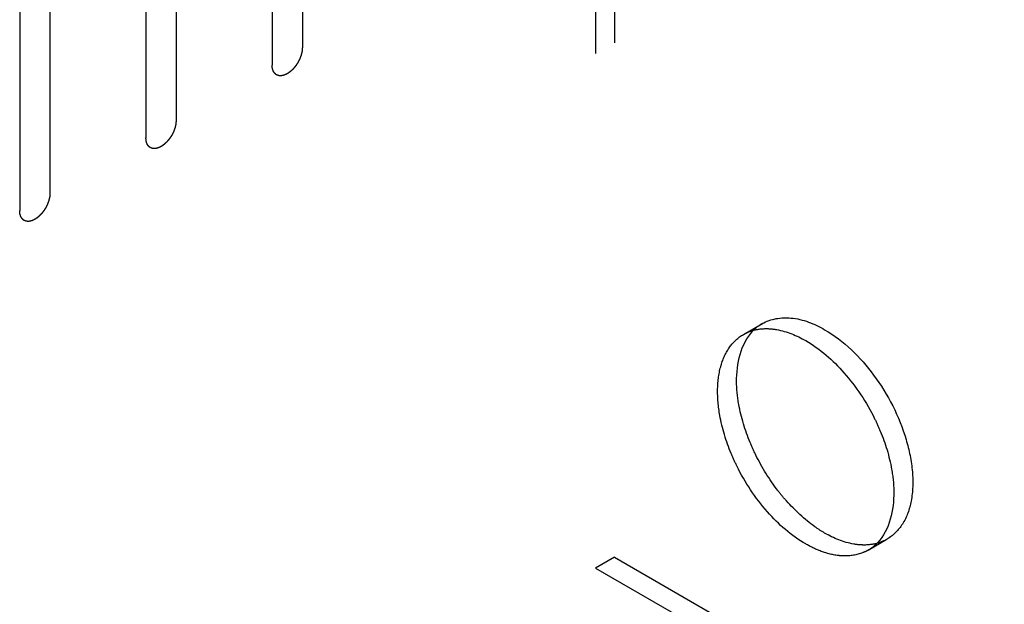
# Model space of a CAD drawing. Header units: inches. Extents: x 5 to 265, y 5 to 171.
# Tile 72 of 212: x 216.38 to 218.11, y 71.62 to 72.64. Entities that reach past the tile are written whole.
import ezdxf

# ---------------------------------------------------------------- set-up
doc = ezdxf.new("R2010")
doc.units = ezdxf.units.IN
doc.header["$LTSCALE"] = 14.96
doc.header["$MEASUREMENT"] = 0
doc.linetypes.add('HIDDEN', pattern=[0.2, 0.1, -0.1])
for name, color, linetype in [('03_ALL_AXES', 7, 'CONTINUOUS'), ('08_ALL_COSMETICS', 7, 'CONTINUOUS'), ('DEFAULT_2', 7, 'HIDDEN')]:
    doc.layers.add(name, color=color, linetype=linetype)

msp = doc.modelspace()

# ---------------------------------------------------------------- linework, layer by layer
at = {"layer": '03_ALL_AXES', "color": 7, "linetype": 'HIDDEN'}
for p, q in [((217.6502, 72.0891), (217.6834, 72.1082)), ((217.8687, 71.7106), (217.9019, 71.7298))]:
    msp.add_line(p, q, dxfattribs=at)
for centre, radius, start, end in [((217.7222, 72.0423), 0.0765, 131.1129, 136.2764), ((217.7201, 72.0446), 0.0735, 120.0102, 131.0964), ((217.8319, 71.7742), 0.0735, 300.0102, 311.0964), ((217.8299, 71.7765), 0.0765, 311.1129, 316.2764)]:
    msp.add_arc(centre, radius, start, end, dxfattribs=at)
for points, knots in [([(217.6834, 72.1082), (217.6981, 72.1167), (217.7385, 72.1228), (217.7746, 72.1078), (217.7926, 72.0974)], [0, 0, 0, 0, 0.449488, 1, 1, 1, 1]), ([(217.642, 71.9663), (217.6397, 71.9793), (217.6349, 72.023), (217.6452, 72.0726), (217.6669, 72.0952)], [0, 0, 0, 0, 0.297201, 1, 1, 1, 1]), ([(217.6924, 72.0993), (217.6978, 72.0991), (217.7213, 72.0966), (217.7437, 72.0873), (217.7594, 72.0782)], [0, 0, 0, 0, 0.228297, 1, 1, 1, 1]), ([(217.7926, 72.0974), (217.8265, 72.0779), (217.8858, 72.0189), (217.9324, 71.9278), (217.9482, 71.8503), (217.9471, 71.7989), (217.9326, 71.7563), (217.9128, 71.7361), (217.9019, 71.7298)], [0, 0, 0, 0, 0.269943, 0.561332, 0.695479, 0.81318, 0.912873, 1, 1, 1, 1]), ([(217.6088, 71.9471), (217.606, 71.9625), (217.6033, 71.9921), (217.6086, 72.0336), (217.6237, 72.0676), (217.6408, 72.0837), (217.6502, 72.0891)], [0, 0, 0, 0, 0.300631, 0.564956, 0.793941, 1, 1, 1, 1]), ([(217.7594, 72.0782), (217.7847, 72.0636), (217.8317, 72.0221), (217.8659, 71.9703), (217.8802, 71.9413)], [0, 0, 0, 0, 0.474929, 1, 1, 1, 1]), ([(217.6719, 71.8775), (217.6683, 71.8848), (217.6554, 71.9133), (217.6461, 71.9435), (217.642, 71.9663)], [0, 0, 0, 0, 0.258629, 1, 1, 1, 1]), ([(217.6386, 71.8583), (217.635, 71.8656), (217.6221, 71.8941), (217.6128, 71.9243), (217.6088, 71.9471)], [0, 0, 0, 0, 0.258629, 1, 1, 1, 1]), ([(217.8802, 71.9413), (217.8838, 71.9341), (217.8967, 71.9056), (217.906, 71.8754), (217.91, 71.8526)], [0, 0, 0, 0, 0.258629, 1, 1, 1, 1]), ([(217.7256, 71.797), (217.7203, 71.8029), (217.6998, 71.8279), (217.6826, 71.8557), (217.6719, 71.8775)], [0, 0, 0, 0, 0.24633, 1, 1, 1, 1]), ([(217.7594, 71.7214), (217.7341, 71.736), (217.6871, 71.7775), (217.6529, 71.8294), (217.6386, 71.8583)], [0, 0, 0, 0, 0.474929, 1, 1, 1, 1]), ([(217.91, 71.8526), (217.9124, 71.8395), (217.9172, 71.7958), (217.9068, 71.7462), (217.8852, 71.7236)], [0, 0, 0, 0, 0.297201, 1, 1, 1, 1]), ([(217.7926, 71.7406), (217.7867, 71.744), (217.7621, 71.76), (217.7405, 71.7802), (217.7256, 71.797)], [0, 0, 0, 0, 0.233029, 1, 1, 1, 1]), ([(217.8597, 71.7196), (217.8543, 71.7197), (217.8308, 71.7222), (217.8084, 71.7315), (217.7926, 71.7406)], [0, 0, 0, 0, 0.228297, 1, 1, 1, 1]), ([(217.8264, 71.7004), (217.8231, 71.7005), (217.8089, 71.7015), (217.7949, 71.7053), (217.7848, 71.7092)], [0, 0, 0, 0, 0.235739, 1, 1, 1, 1]), ([(217.8687, 71.7106), (217.8656, 71.7088), (217.8524, 71.7025), (217.8375, 71.7001), (217.8264, 71.7004)], [0, 0, 0, 0, 0.242839, 1, 1, 1, 1])]:
    msp.add_open_spline(points, degree=3, knots=knots, dxfattribs=at)
for points in [[(217.6502, 72.0891), (217.6554, 72.0921), (217.6611, 72.0945), (217.6669, 72.0961)], [(217.6669, 72.0961), (217.6751, 72.0985), (217.6838, 72.0995), (217.6924, 72.0993)], [(217.9019, 71.7298), (217.8966, 71.7268), (217.891, 71.7244), (217.8852, 71.7227)], [(217.7848, 71.7092), (217.776, 71.7126), (217.7675, 71.7167), (217.7594, 71.7214)], [(217.8852, 71.7227), (217.8769, 71.7204), (217.8682, 71.7194), (217.8597, 71.7196)]]:
    msp.add_open_spline(points, degree=3, dxfattribs=at)
at = {"layer": '08_ALL_COSMETICS', "color": 7, "linetype": 'HIDDEN'}
for p, q in [((216.8766, 73.5518), (216.8766, 72.5924)), ((216.8236, 73.5212), (216.8236, 72.5618)), ((216.6553, 73.4241), (216.6553, 72.4647)), ((216.6022, 73.3934), (216.6022, 72.434)), ((216.4339, 73.2963), (216.4339, 72.3369)), ((216.3809, 73.2657), (216.3809, 72.3063))]:
    msp.add_line(p, q, dxfattribs=at)
for points in [[(216.8766, 72.5924), (216.8766, 72.5919), (216.8765, 72.5909), (216.8763, 72.5893), (216.8762, 72.588), (216.8762, 72.5871), (216.8761, 72.5866), (216.8761, 72.5862), (216.876, 72.5858), (216.8759, 72.5852), (216.8757, 72.5843), (216.8753, 72.5829), (216.875, 72.5815), (216.8748, 72.5806), (216.8747, 72.58), (216.8746, 72.5796), (216.8744, 72.5792), (216.8742, 72.5786), (216.8739, 72.5777), (216.8734, 72.5763), (216.8729, 72.5749), (216.8725, 72.5739), (216.8723, 72.5734), (216.8722, 72.5729), (216.872, 72.5725), (216.8717, 72.572), (216.8712, 72.571), (216.8705, 72.5696), (216.8698, 72.5682), (216.8693, 72.5673), (216.869, 72.5667), (216.8688, 72.5663), (216.8686, 72.5659), (216.8682, 72.5654), (216.8677, 72.5645), (216.8668, 72.5633), (216.866, 72.562), (216.8654, 72.5611), (216.8651, 72.5606), (216.8648, 72.5602), (216.8645, 72.5599), (216.8642, 72.5594), (216.8635, 72.5586), (216.8626, 72.5575), (216.8616, 72.5563), (216.8609, 72.5555), (216.8606, 72.5551), (216.8603, 72.5547), (216.86, 72.5545), (216.8595, 72.5541), (216.8588, 72.5534), (216.8578, 72.5524), (216.8568, 72.5515), (216.856, 72.5508), (216.8556, 72.5504), (216.8553, 72.5501), (216.855, 72.5499), (216.8546, 72.5496), (216.8538, 72.5491), (216.8527, 72.5483), (216.8516, 72.5476), (216.8508, 72.547), (216.8504, 72.5467), (216.8501, 72.5465), (216.8498, 72.5464), (216.8493, 72.5462), (216.8486, 72.5458), (216.8475, 72.5453), (216.8464, 72.5448), (216.8457, 72.5445), (216.8453, 72.5443), (216.8449, 72.5441), (216.8446, 72.5441), (216.8442, 72.544), (216.8435, 72.5438), (216.8425, 72.5436), (216.8414, 72.5433), (216.8407, 72.5432), (216.8403, 72.5431), (216.84, 72.543), (216.8397, 72.543), (216.8393, 72.543), (216.8386, 72.543), (216.8377, 72.5431), (216.8367, 72.5431), (216.8361, 72.5431), (216.8357, 72.5432), (216.8354, 72.5431), (216.8352, 72.5433), (216.8348, 72.5434), (216.8342, 72.5436), (216.8334, 72.5439), (216.8325, 72.5442), (216.8319, 72.5444), (216.8316, 72.5446), (216.8313, 72.5446), (216.8311, 72.5448), (216.8308, 72.5451), (216.8304, 72.5455), (216.8297, 72.546), (216.829, 72.5466), (216.8285, 72.547), (216.8283, 72.5472), (216.828, 72.5474), (216.8279, 72.5476), (216.8277, 72.5479), (216.8273, 72.5485), (216.8268, 72.5493), (216.8263, 72.5501), (216.826, 72.5507), (216.8258, 72.551), (216.8256, 72.5512), (216.8255, 72.5515), (216.8254, 72.5519), (216.8252, 72.5526), (216.8248, 72.5537), (216.8245, 72.5547), (216.8243, 72.5554), (216.8242, 72.5558), (216.8241, 72.5561), (216.8241, 72.5564), (216.824, 72.5569), (216.8239, 72.5578), (216.8238, 72.5589), (216.8237, 72.5604), (216.8236, 72.5613), (216.8236, 72.5618)], [(216.6553, 72.4647), (216.6552, 72.4641), (216.6551, 72.4631), (216.655, 72.4615), (216.6549, 72.4602), (216.6548, 72.4593), (216.6548, 72.4588), (216.6548, 72.4584), (216.6547, 72.458), (216.6546, 72.4575), (216.6543, 72.4565), (216.654, 72.4551), (216.6537, 72.4538), (216.6535, 72.4528), (216.6534, 72.4522), (216.6533, 72.4518), (216.6531, 72.4514), (216.6529, 72.4509), (216.6526, 72.4499), (216.6521, 72.4485), (216.6515, 72.4471), (216.6512, 72.4461), (216.651, 72.4456), (216.6509, 72.4452), (216.6506, 72.4447), (216.6504, 72.4442), (216.6499, 72.4432), (216.6492, 72.4418), (216.6485, 72.4405), (216.648, 72.4395), (216.6477, 72.4389), (216.6475, 72.4385), (216.6473, 72.4381), (216.6469, 72.4376), (216.6463, 72.4367), (216.6455, 72.4355), (216.6447, 72.4342), (216.6441, 72.4333), (216.6438, 72.4328), (216.6435, 72.4324), (216.6432, 72.4321), (216.6428, 72.4316), (216.6422, 72.4308), (216.6412, 72.4297), (216.6403, 72.4286), (216.6396, 72.4278), (216.6392, 72.4273), (216.639, 72.427), (216.6386, 72.4267), (216.6382, 72.4263), (216.6375, 72.4256), (216.6365, 72.4247), (216.6354, 72.4237), (216.6347, 72.423), (216.6343, 72.4227), (216.634, 72.4223), (216.6337, 72.4221), (216.6332, 72.4218), (216.6325, 72.4213), (216.6314, 72.4205), (216.6303, 72.4198), (216.6295, 72.4193), (216.6291, 72.419), (216.6288, 72.4187), (216.6284, 72.4186), (216.628, 72.4184), (216.6273, 72.418), (216.6262, 72.4175), (216.6251, 72.417), (216.6244, 72.4167), (216.6239, 72.4165), (216.6236, 72.4163), (216.6233, 72.4163), (216.6229, 72.4162), (216.6222, 72.416), (216.6211, 72.4158), (216.6201, 72.4155), (216.6194, 72.4154), (216.619, 72.4153), (216.6186, 72.4152), (216.6184, 72.4152), (216.618, 72.4152), (216.6173, 72.4153), (216.6164, 72.4153), (216.6154, 72.4153), (216.6147, 72.4153), (216.6144, 72.4154), (216.6141, 72.4154), (216.6138, 72.4155), (216.6135, 72.4156), (216.6129, 72.4158), (216.612, 72.4161), (216.6112, 72.4164), (216.6106, 72.4167), (216.6103, 72.4168), (216.61, 72.4169), (216.6098, 72.4171), (216.6095, 72.4173), (216.609, 72.4177), (216.6084, 72.4182), (216.6077, 72.4188), (216.6072, 72.4192), (216.6069, 72.4194), (216.6067, 72.4196), (216.6066, 72.4198), (216.6064, 72.4202), (216.606, 72.4207), (216.6055, 72.4215), (216.605, 72.4223), (216.6046, 72.4229), (216.6044, 72.4232), (216.6043, 72.4234), (216.6042, 72.4238), (216.6041, 72.4242), (216.6038, 72.4249), (216.6035, 72.4259), (216.6032, 72.4269), (216.603, 72.4276), (216.6029, 72.428), (216.6027, 72.4283), (216.6027, 72.4287), (216.6027, 72.4291), (216.6026, 72.43), (216.6025, 72.4312), (216.6024, 72.4326), (216.6023, 72.4336), (216.6022, 72.434)], [(216.4339, 72.3369), (216.4339, 72.3364), (216.4338, 72.3353), (216.4337, 72.3338), (216.4336, 72.3325), (216.4335, 72.3316), (216.4335, 72.331), (216.4335, 72.3306), (216.4333, 72.3302), (216.4332, 72.3297), (216.433, 72.3287), (216.4327, 72.3274), (216.4324, 72.326), (216.4322, 72.325), (216.432, 72.3245), (216.432, 72.3241), (216.4318, 72.3236), (216.4316, 72.3231), (216.4312, 72.3221), (216.4307, 72.3207), (216.4302, 72.3193), (216.4299, 72.3184), (216.4297, 72.3178), (216.4295, 72.3174), (216.4293, 72.317), (216.429, 72.3164), (216.4285, 72.3154), (216.4279, 72.3141), (216.4272, 72.3127), (216.4267, 72.3117), (216.4264, 72.3112), (216.4262, 72.3107), (216.4259, 72.3104), (216.4256, 72.3099), (216.425, 72.309), (216.4242, 72.3077), (216.4233, 72.3064), (216.4228, 72.3055), (216.4224, 72.305), (216.4222, 72.3046), (216.4219, 72.3043), (216.4215, 72.3038), (216.4209, 72.3031), (216.4199, 72.3019), (216.419, 72.3008), (216.4183, 72.3), (216.4179, 72.2995), (216.4176, 72.2992), (216.4173, 72.2989), (216.4169, 72.2985), (216.4162, 72.2978), (216.4151, 72.2969), (216.4141, 72.2959), (216.4134, 72.2953), (216.413, 72.2949), (216.4127, 72.2946), (216.4123, 72.2944), (216.4119, 72.2941), (216.4111, 72.2935), (216.4101, 72.2928), (216.409, 72.292), (216.4082, 72.2915), (216.4078, 72.2912), (216.4074, 72.2909), (216.4071, 72.2908), (216.4067, 72.2906), (216.4059, 72.2903), (216.4049, 72.2898), (216.4038, 72.2893), (216.403, 72.2889), (216.4026, 72.2887), (216.4023, 72.2885), (216.402, 72.2885), (216.4016, 72.2884), (216.4008, 72.2882), (216.3998, 72.288), (216.3988, 72.2878), (216.398, 72.2876), (216.3976, 72.2875), (216.3973, 72.2874), (216.397, 72.2874), (216.3967, 72.2875), (216.396, 72.2875), (216.395, 72.2875), (216.3941, 72.2876), (216.3934, 72.2876), (216.393, 72.2876), (216.3927, 72.2876), (216.3925, 72.2877), (216.3922, 72.2878), (216.3916, 72.288), (216.3907, 72.2883), (216.3899, 72.2887), (216.3893, 72.2889), (216.3889, 72.289), (216.3887, 72.2891), (216.3885, 72.2893), (216.3882, 72.2895), (216.3877, 72.2899), (216.387, 72.2905), (216.3864, 72.291), (216.3859, 72.2914), (216.3856, 72.2917), (216.3854, 72.2918), (216.3852, 72.2921), (216.385, 72.2924), (216.3847, 72.2929), (216.3842, 72.2937), (216.3837, 72.2945), (216.3833, 72.2951), (216.3831, 72.2954), (216.3829, 72.2957), (216.3829, 72.296), (216.3827, 72.2964), (216.3825, 72.2971), (216.3822, 72.2981), (216.3819, 72.2991), (216.3817, 72.2998), (216.3815, 72.3002), (216.3814, 72.3005), (216.3814, 72.3009), (216.3814, 72.3013), (216.3813, 72.3022), (216.3812, 72.3034), (216.381, 72.3048), (216.381, 72.3058), (216.3809, 72.3063)]]:
    msp.add_open_spline(points, degree=3, knots=[0, 0, 0, 0, 0.015625, 0.03125, 0.046875, 0.054688, 0.058594, 0.0625, 0.066406, 0.070312, 0.078125, 0.09375, 0.109375, 0.117188, 0.121094, 0.125, 0.128906, 0.132812, 0.140625, 0.15625, 0.171875, 0.179688, 0.183594, 0.1875, 0.191406, 0.195312, 0.203125, 0.21875, 0.234375, 0.242188, 0.246094, 0.25, 0.253906, 0.257812, 0.265625, 0.28125, 0.296875, 0.304688, 0.308594, 0.3125, 0.316406, 0.320312, 0.328125, 0.34375, 0.359375, 0.367188, 0.371094, 0.375, 0.378906, 0.382812, 0.390625, 0.40625, 0.421875, 0.429688, 0.433594, 0.4375, 0.441406, 0.445312, 0.453125, 0.46875, 0.484375, 0.492188, 0.496094, 0.5, 0.503906, 0.507812, 0.515625, 0.53125, 0.546875, 0.554688, 0.558594, 0.5625, 0.566406, 0.570312, 0.578125, 0.59375, 0.609375, 0.617188, 0.621094, 0.625, 0.628906, 0.632812, 0.640625, 0.65625, 0.671875, 0.679688, 0.683594, 0.6875, 0.691406, 0.695312, 0.703125, 0.71875, 0.734375, 0.742188, 0.746094, 0.75, 0.753906, 0.757812, 0.765625, 0.78125, 0.796875, 0.804688, 0.808594, 0.8125, 0.816406, 0.820312, 0.828125, 0.84375, 0.859375, 0.867188, 0.871094, 0.875, 0.878906, 0.882812, 0.890625, 0.90625, 0.921875, 0.929688, 0.933594, 0.9375, 0.941406, 0.945312, 0.953125, 0.96875, 0.984375, 1, 1, 1, 1], dxfattribs=at)
at = {"layer": 'DEFAULT_2', "color": 7, "linetype": 'HIDDEN'}
for p, q in [((218.103, 137.385), (218.103, 71.2483)), ((217.4242, 74.097), (217.4242, 71.6981)), ((217.391, 74.0778), (217.391, 71.679)), ((217.4242, 71.6981), (217.391, 71.679)), ((217.4242, 71.6981), (218.1123, 71.3009)), ((217.391, 71.679), (218.079, 71.2817))]:
    msp.add_line(p, q, dxfattribs=at)

doc.saveas('drawing.dxf')
